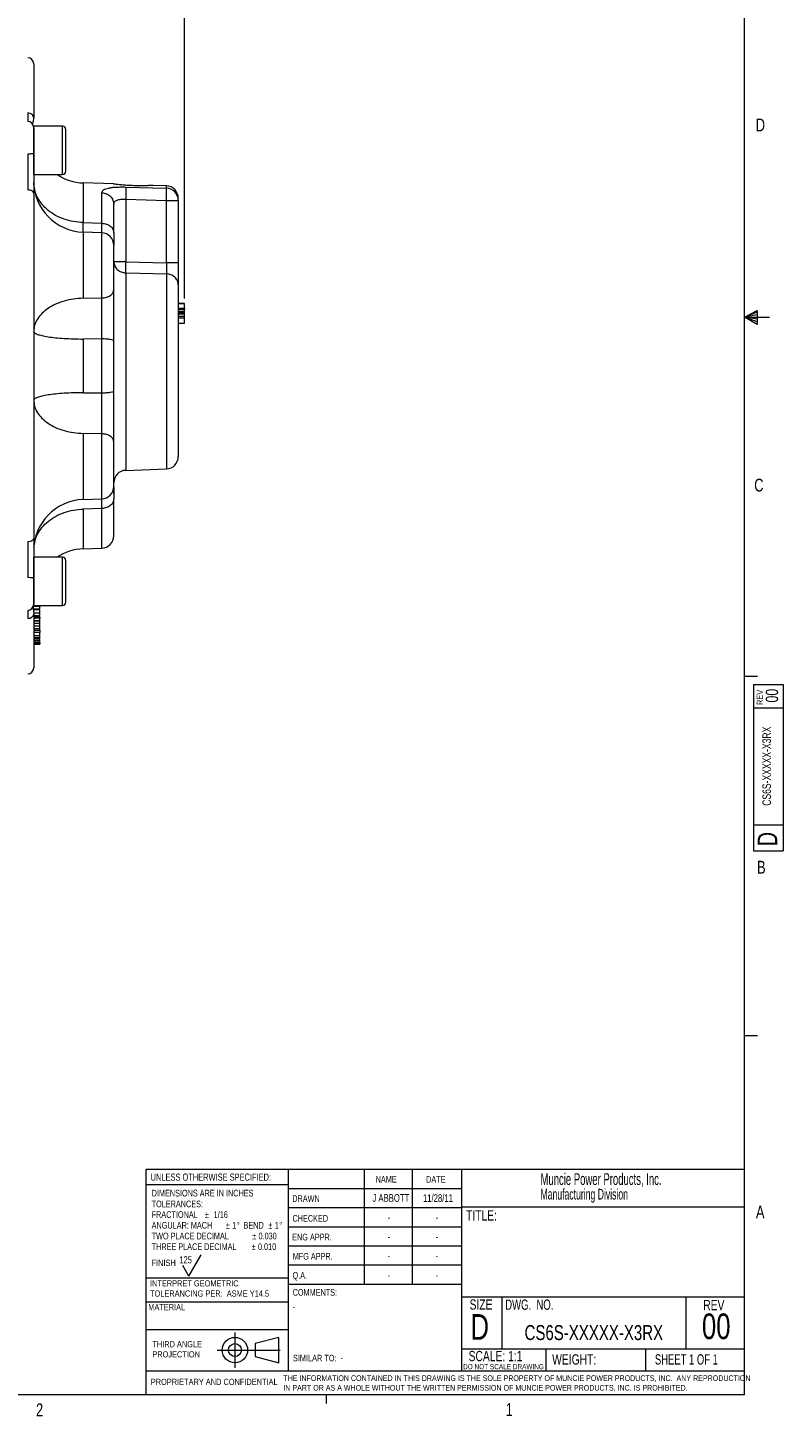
# Model space of a CAD drawing. Header units: inches. Extents: x 0.3 to 33.9, y 0.2 to 21.7.
# Tile 19 of 26: x 26.5 to 33.9, y 0.2 to 13.7. Entities that reach past the tile are written whole.
import ezdxf

# ---------------------------------------------------------------- set-up
doc = ezdxf.new("R2010")
doc.units = ezdxf.units.IN
doc.header["$MEASUREMENT"] = 0
doc.linetypes.add('CENTERX2', pattern=[0.8, 0.5, -0.1, 0.1, -0.1])
doc.layers.add('BORDER', color=7, linetype='Continuous', lineweight=15)
doc.layers.add('SLD-0', color=7, linetype='Continuous', lineweight=15)
doc.styles.add('SLDTEXTSTYLE0', font='TXT', dxfattribs={"width": 0.75})
doc.styles.add('SLDTEXTSTYLE1', font='TXT', dxfattribs={"width": 0.605})
doc.styles.add('SLDTEXTSTYLE2', font='TXT', dxfattribs={"width": 0.694444})
doc.styles.add('SLDTEXTSTYLE3', font='TXT', dxfattribs={"width": 0.6875})
doc.dimstyles.new('SLDDIMSTYLE0', dxfattribs={"dimtxt": 0.25, "dimasz": 0.13, "dimexe": 0, "dimexo": 0.0625, "dimgap": 0.0625, "dimtad": 0, "dimtih": 1, "dimtoh": 1, "dimdec": 4, "dimrnd": 1e-09, "dimzin": 12, "dimdsep": 46, "dimtxsty": 'SLDTEXTSTYLE0', "dimsah": 1, "dimcen": 0.09, "dimadec": 0, "dimazin": 3, "dimtfac": 1, "dimtdec": 4, "dimtofl": 0, "dimtmove": 0, "dimatfit": 3, "dimfxl": 1, "dimfrac": 2, "dimtolj": 1, "dimtzin": 12, "dimarcsym": 0})

# ---------------------------------------------------------------- blocks, each defined once
blk = doc.blocks.new('Block1')
at = {"layer": 'SLD-0', "color": 1, "linetype": 'CENTERX2'}
for p, q in [((3.162, 0.867), (3.162, 0.522)), ((2.989, 0.695), (3.334, 0.695))]:
    blk.add_line(p, q, dxfattribs=at)
at = {"layer": 'SLD-0', "color": 1}
for p, q in [((3.589, 0.818), (3.359, 0.758)), ((3.589, 0.571), (3.589, 0.818)), ((3.334, 0.695), (3.604, 0.695)), ((3.359, 0.758), (3.359, 0.632)), ((3.359, 0.632), (3.589, 0.571))]:
    blk.add_line(p, q, dxfattribs=at)
for radius in [0.124, 0.0629]:
    blk.add_circle((3.162, 0.695), radius, dxfattribs=at)
blk = doc.blocks.new('SW_NOTE_0')
at = {"layer": 'SLD-0', "color": 0, "char_height": 0.06, "attachment_point": 1, "style": 'SLDTEXTSTYLE0'}
for s, insert in [('THIRD ANGLE', (0, 0.077)), ('PROJECTION', (0, -0.022))]:
    blk.add_mtext(s, dxfattribs=dict(at, insert=insert))
blk = doc.blocks.new('SW_NOTE_1')
at = {"layer": 'SLD-0', "color": 0, "char_height": 0.055, "attachment_point": 1, "style": 'SLDTEXTSTYLE0'}
for s, insert in [('THE INFORMATION CONTAINED IN THIS DRAWING IS THE SOLE PROPERTY OF MUNCIE POWER PRODUCTS, INC.  ANY REPRODUCTION', (0, 0.071)), ('IN PART OR AS A WHOLE WITHOUT THE WRITTEN PERMISSION OF MUNCIE POWER PRODUCTS, INC. IS PROHIBITED.', (0, -0.023))]:
    blk.add_mtext(s, dxfattribs=dict(at, insert=insert))
blk = doc.blocks.new('SW_NOTE_2')
at = {"layer": 'SLD-0', "color": 0, "char_height": 0.065, "attachment_point": 1, "style": 'SLDTEXTSTYLE0'}
for s, insert in [('DIMENSIONS ARE IN INCHES', (0, 0.084)), ('TOLERANCES:', (0, -0.021)), ('FRACTIONAL', (0, -0.125)), ('%%p', (0.518, -0.125)), ('1/16', (0.604, -0.125)), ('ANGULAR: MACH', (0, -0.229)), ('%%p', (0.723, -0.229)), ('1', (0.785, -0.229)), ('%%d', (0.829, -0.229)), ('BEND', (0.895, -0.229)), ('%%p', (1.137, -0.229)), ('1', (1.199, -0.229)), ('%%d', (1.243, -0.229)), ('TWO PLACE DECIMAL', (0, -0.334)), ('%%p', (0.979, -0.334)), ('0.030', (1.041, -0.334)), ('THREE PLACE DECIMAL', (0, -0.438)), ('%%p', (0.974, -0.438)), ('0.010', (1.036, -0.438))]:
    blk.add_mtext(s, dxfattribs=dict(at, insert=insert))
blk = doc.blocks.new('SW_NOTE_3')
at = {"layer": 'SLD-0', "color": 0, "char_height": 0.06, "attachment_point": 1, "style": 'SLDTEXTSTYLE0'}
for s, insert in [('INTERPRET GEOMETRIC', (0, 0.077)), ('TOLERANCING PER:  ASME Y14.5', (0, -0.022))]:
    blk.add_mtext(s, dxfattribs=dict(at, insert=insert))
blk = doc.blocks.new('SW_NOTE_4')
at = {"layer": 'SLD-0', "color": 0, "attachment_point": 1, "style": 'SLDTEXTSTYLE1'}
for s, insert, char_height in [('Muncie Power Products, Inc.', (0, 0.147), 0.11458), ('Manufacturing Division', (0, -0.005), 0.10417)]:
    blk.add_mtext(s, dxfattribs=dict(at, insert=insert, char_height=char_height))
blk = doc.blocks.new('*D21')
at = {"layer": 'SLD-0'}
for p, q in [((24.024, 12.222), (24.024, 15.924)), ((25.566, 15.836), (25.515, 15.836)), ((25.515, 15.836), (25.515, 15.439)), ((26.524, 15.836), (26.575, 15.836)), ((26.575, 15.836), (26.575, 15.439)), ((28.066, 11.091), (28.066, 15.924)), ((24.024, 15.799), (25.427, 15.799)), ((28.066, 15.799), (26.664, 15.799)), ((25.515, 15.439), (25.566, 15.439)), ((26.575, 15.439), (26.524, 15.439))]:
    blk.add_line(p, q, dxfattribs=at)
for points in [[(24.024, 15.799), (24.154, 15.779), (24.154, 15.819)], [(28.066, 15.799), (27.936, 15.819), (27.936, 15.779)]]:
    blk.add_solid(points, dxfattribs=at)
at = {"layer": 'SLD-0', "char_height": 0.25, "attachment_point": 1, "style": 'SLDTEXTSTYLE0'}
for s, insert in [('4.04', (25.62, 16.209, -0.439)), ('102.7', (25.63, 15.761, -0.439))]:
    blk.add_mtext(s, dxfattribs=dict(at, insert=insert))

msp = doc.modelspace()

# ---------------------------------------------------------------- linework, layer by layer
at = {"color": 7, "linetype": 'Continuous', "lineweight": 15}
for p, q in [((26.87848, 12.76922), (26.59848, 12.76922)), ((26.59848, 12.30022), (26.59848, 12.76922)), ((26.59848, 12.30022), (26.87848, 12.30022)), ((27.37619, 12.20733), (27.08103, 12.21764)), ((27.49429, 12.17788), (27.89067, 12.1663)), ((27.89067, 12.18937), (27.76107, 12.19389)), ((27.26267, 11.82493), (27.26267, 12.12225)), ((27.49429, 12.05967), (27.49429, 11.44848)), ((27.49429, 12.05967), (27.89067, 12.04795)), ((27.89067, 11.43997), (27.89067, 12.04795)), ((27.89067, 12.04795), (28.00648, 12.04795)), ((28.00648, 12.04795), (28.00648, 11.43997)), ((27.08103, 11.8313), (27.26267, 11.82493)), ((27.26267, 11.73137), (27.08103, 11.73771)), ((27.49429, 11.44848), (27.89067, 11.43997)), ((27.49429, 11.34169), (27.89067, 11.33278)), ((27.08103, 11.09406), (27.26267, 11.09722)), ((28.00648, 11.04294), (28.06648, 11.04294)), ((28.06648, 11.04206), (28.00648, 11.04206)), ((28.00648, 11.04176), (28.06648, 11.04176)), ((28.00648, 11.04147), (28.06648, 11.04147)), ((28.00648, 10.99887), (28.06648, 10.99887)), ((28.00648, 10.98383), (28.06648, 10.98383)), ((28.00648, 10.96659), (28.06648, 10.96659)), ((28.00648, 10.95303), (28.06648, 10.95303)), ((28.06648, 10.93976), (28.00648, 10.93976)), ((28.06648, 10.9178), (28.00648, 10.9178)), ((28.06648, 10.90144), (28.00648, 10.90144)), ((28.00648, 10.85058), (28.06648, 10.85058)), ((27.26267, 10.69792), (27.08103, 10.69662)), ((27.08103, 10.69662), (27.08103, 10.17402)), ((27.26267, 10.17272), (27.26267, 10.69792)), ((27.08103, 10.17402), (27.26267, 10.17272)), ((27.26267, 9.77342), (27.08103, 9.77658)), ((27.49429, 9.41744), (27.89067, 9.43128)), ((27.08103, 9.13293), (27.26267, 9.13928)), ((27.37848, 9.18658), (27.37848, 9.13955)), ((27.26267, 9.04571), (27.08103, 9.03934)), ((27.08103, 8.653), (27.26267, 8.65935)), ((26.87848, 8.57042), (26.59848, 8.57042)), ((26.59848, 8.10142), (26.59848, 8.57042)), ((26.91048, 8.13342), (26.91048, 8.53842)), ((26.59848, 8.10142), (26.87848, 8.10142)), ((26.65848, 8.09861), (26.59848, 8.09861)), ((26.65848, 8.09044), (26.59848, 8.09044)), ((26.65848, 8.06406), (26.59848, 8.06406)), ((26.59848, 8.06276), (26.65848, 8.06276)), ((26.59848, 8.03247), (26.59848, 8.02006)), ((26.59848, 8.03052), (26.65848, 8.03052)), ((26.59848, 8.00244), (26.65848, 8.00244)), ((26.59848, 7.99698), (26.65848, 7.99698)), ((26.65848, 7.9863), (26.59848, 7.9863)), ((26.65848, 7.98797), (26.65848, 7.99325)), ((26.65848, 7.97637), (26.59848, 7.97637)), ((26.65848, 7.95088), (26.59848, 7.95088)), ((26.59848, 7.95049), (26.65848, 7.95049)), ((26.59848, 7.92957), (26.65848, 7.92957)), ((26.59848, 7.90201), (26.65848, 7.90201)), ((26.59848, 7.87687), (26.65848, 7.87687)), ((26.59848, 7.85943), (26.65848, 7.85943)), ((26.65848, 7.92957), (26.65848, 7.9484)), ((26.65848, 7.87687), (26.65848, 7.89966)), ((26.65848, 7.83869), (26.59848, 7.83869)), ((26.65848, 7.83673), (26.59848, 7.83673)), ((26.59848, 7.80795), (26.65848, 7.80795)), ((26.59848, 7.7879), (26.65848, 7.7879)), ((26.65848, 7.77088), (26.59848, 7.77088)), ((26.59848, 7.76038), (26.65848, 7.76038)), ((26.59848, 7.75695), (26.65848, 7.75695)), ((26.65848, 7.73672), (26.59848, 7.73672)), ((26.65848, 7.72846), (26.59848, 7.72846)), ((26.65848, 7.71953), (26.59848, 7.71953))]:
    msp.add_line(p, q, dxfattribs=at)
at = {"color": 8, "linetype": 'Continuous', "lineweight": 15}
for p, q in [((26.87848, 12.30022), (26.87848, 12.76922)), ((27.08103, 12.21764), (27.08103, 11.8313)), ((27.89067, 12.1663), (27.89067, 12.18937)), ((27.08103, 11.73771), (27.08103, 11.09406)), ((27.26267, 11.09722), (27.26267, 11.73137)), ((27.49429, 11.34169), (27.49429, 9.41744)), ((27.89067, 11.33278), (27.89067, 9.43128)), ((27.08103, 9.77658), (27.08103, 9.13293)), ((27.26267, 9.13928), (27.26267, 9.77342)), ((27.08103, 9.03934), (27.08103, 8.653)), ((27.26267, 8.65935), (27.26267, 9.04571)), ((26.87848, 8.10142), (26.87848, 8.57042))]:
    msp.add_line(p, q, dxfattribs=at)
at = {"color": 7, "linetype": 'Continuous', "lineweight": 15}
for centre, radius, start, end in [((26.53848, 13.37738), 0.06, 0, 88), ((26.53848, 12.75678), 0.06, 0, 88), ((26.87848, 12.73722), 0.032, 0, 90), ((26.87848, 12.33222), 0.032, 270, 0), ((27.09848, 12.2374), 0.5, 180, 268), ((27.09848, 12.71733), 0.5, 236.535288, 268), ((27.88648, 12.06944), 0.12, 0, 88), ((27.88733, 12.0472), 0.11915, 0.364019, 88.393997), ((27.25848, 11.61144), 0.12, 0, 88), ((27.88648, 9.5512), 0.12, 272, 360), ((27.49848, 9.29751), 0.12, 92, 180), ((27.25848, 9.2592), 0.12, 272, 360), ((27.09848, 8.63324), 0.5, 92, 180), ((27.25848, 8.77927), 0.12, 272, 360), ((27.09848, 8.15331), 0.5, 92, 123.464712), ((26.87848, 8.53842), 0.032, 0, 90), ((26.87848, 8.13342), 0.032, 270, 0), ((26.53848, 8.11386), 0.06, 272, 0), ((26.53848, 7.49326), 0.06, 272, 0)]:
    msp.add_arc(centre, radius, start, end, dxfattribs=at)
for points, knots in [([(26.59848, 13.37738), (26.59848, 13.37431), (26.59848, 13.36817), (26.59848, 13.31885), (26.59848, 13.24195), (26.59848, 13.13644), (26.59848, 13.00818), (26.59848, 12.9028), (26.59848, 12.85058)], [0, 0, 0, 0, 0.17159352, 0.34227145, 0.511803, 0.67732548, 0.84012194, 1, 1, 1, 1]), ([(26.58672, 12.79626), (26.58809, 12.79699), (26.59138, 12.79874), (26.59455, 12.81113), (26.59697, 12.82427), (26.59832, 12.83739), (26.59843, 12.84596), (26.59848, 12.84991)], [0, 0, 0, 0, 0.19862158, 0.47795801, 0.69387575, 0.85899363, 1, 1, 1, 1]), ([(26.59848, 12.7554), (26.59848, 12.75572), (26.59848, 12.75681), (26.59848, 12.74635), (26.59848, 12.72485), (26.59848, 12.69305), (26.59848, 12.65334), (26.59848, 12.60705), (26.59848, 12.55684), (26.59848, 12.52303), (26.59848, 12.50635)], [0, 0, 0, 0, 0.05722164, 0.19341989, 0.32961815, 0.46227993, 0.59494171, 0.73113996, 0.86733822, 1, 1, 1, 1]), ([(26.91048, 12.33222), (26.91048, 12.33493), (26.91048, 12.33909), (26.91048, 12.36434), (26.91048, 12.39047), (26.91048, 12.42292), (26.91048, 12.47006), (26.91048, 12.53472), (26.91048, 12.59938), (26.91048, 12.64653), (26.91048, 12.67897), (26.91048, 12.7051), (26.91048, 12.73036), (26.91048, 12.73452), (26.91048, 12.73722)], [0, 0, 0, 0, 0.11972842, 0.18418033, 0.25, 0.31581967, 0.38027158, 0.5, 0.61972842, 0.68418033, 0.75, 0.81581967, 0.88027158, 1, 1, 1, 1]), ([(26.54058, 12.49869), (26.54062, 12.47087), (26.54069, 12.42119), (26.54072, 12.35491), (26.54073, 12.30021), (26.54071, 12.25709), (26.54068, 12.21613), (26.54063, 12.18167), (26.54059, 12.15902), (26.54058, 12.14951)], [0, 0, 0, 0, 0.2271673, 0.40566216, 0.54340472, 0.68194649, 0.77822301, 0.90686607, 1, 1, 1, 1]), ([(26.59848, 12.50635), (26.59848, 12.47207), (26.59848, 12.4035), (26.59848, 12.30125), (26.59848, 12.20292), (26.59848, 12.14449), (26.59848, 12.11527)], [0, 0, 0, 0, 0.250005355, 0.500037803, 0.749999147, 1, 1, 1, 1]), ([(27.26267, 12.12225), (27.26579, 12.13204), (27.27198, 12.15147), (27.31539, 12.16661), (27.36222, 12.1741), (27.40313, 12.17735), (27.4476, 12.17876), (27.47879, 12.17817), (27.49429, 12.17788)], [0, 0, 0, 0, 0.25722613, 0.51004716, 0.63510572, 0.75797199, 0.87973136, 1, 1, 1, 1]), ([(27.4545, 12.19764), (27.44612, 12.19852), (27.42911, 12.20031), (27.40859, 12.20284), (27.39217, 12.205), (27.38132, 12.20651), (27.37575, 12.20732), (27.37607, 12.20727), (27.37619, 12.20725)], [0, 0, 0, 0, 0.17842471, 0.36200016, 0.54043169, 0.72409441, 0.90147017, 1, 1, 1, 1]), ([(27.76107, 12.19384), (27.76122, 12.19385), (27.7619, 12.19389), (27.75788, 12.19363), (27.74904, 12.19307), (27.73528, 12.19228), (27.71714, 12.19139), (27.69495, 12.19053), (27.66895, 12.18985), (27.63972, 12.1895), (27.60782, 12.18963), (27.57422, 12.19033), (27.53968, 12.19166), (27.50784, 12.19345), (27.47905, 12.1955), (27.46273, 12.19692), (27.4545, 12.19764)], [0, 0, 0, 0, 0.02115104, 0.0950693, 0.16582806, 0.23855513, 0.3109511, 0.38527295, 0.46098241, 0.53870019, 0.61792042, 0.69929794, 0.781047, 0.86511272, 0.93191795, 1, 1, 1, 1]), ([(27.49429, 12.17788), (27.49465, 12.17405), (27.49537, 12.16641), (27.49569, 12.13842), (27.49537, 12.10165), (27.49465, 12.07367), (27.49429, 12.05967)], [0, 0, 0, 0, 0.25011375, 0.5, 0.74988625, 1, 1, 1, 1]), ([(26.59848, 12.11527), (26.59848, 12.03552), (26.59848, 11.87457), (26.59848, 11.61276), (26.59848, 11.3351), (26.59848, 11.04333), (26.59848, 10.74161), (26.59848, 10.43533), (26.59848, 10.12905), (26.59848, 9.82733), (26.59848, 9.53555), (26.59848, 9.25789), (26.59848, 8.99608), (26.59848, 8.83513), (26.59848, 8.75538)], [0, 0, 0, 0, 0.07993651, 0.16133214, 0.24409849, 0.32885903, 0.41419794, 0.49999999, 0.58579675, 0.67113572, 0.7559015, 0.83866274, 0.92006097, 1, 1, 1, 1]), ([(27.37848, 12.00833), (27.37993, 12.01743), (27.38207, 12.0309), (27.39641, 12.04388), (27.41036, 12.05119), (27.42757, 12.05624), (27.44745, 12.05929), (27.47004, 12.06061), (27.48612, 12.05999), (27.49429, 12.05967)], [0, 0, 0, 0, 0.26493722, 0.39221212, 0.51681031, 0.63297515, 0.7516961, 0.87378794, 1, 1, 1, 1]), ([(27.89067, 12.04795), (27.89103, 12.06157), (27.89177, 12.08968), (27.89205, 12.12453), (27.89189, 12.14687), (27.89139, 12.16041), (27.89092, 12.16423), (27.89067, 12.1663)], [0, 0, 0, 0, 0.24177136, 0.49932159, 0.70033108, 0.83791546, 1, 1, 1, 1]), ([(28.00648, 12.04795), (28.00648, 12.05644), (28.00648, 12.06918), (28.00648, 12.06758), (28.00648, 12.06705)], [0, 0, 0, 0, 0.66655698, 1, 1, 1, 1]), ([(27.37848, 11.73109), (27.37848, 11.76985), (27.37848, 11.84739), (27.37848, 11.94067), (27.37848, 11.98578), (27.37848, 12.00833)], [0, 0, 0, 0, 0.33326025, 0.66675614, 1, 1, 1, 1]), ([(27.37848, 11.73109), (27.37848, 11.70527), (27.37848, 11.656), (27.37848, 11.63088), (27.37848, 11.61892)], [0, 0, 0, 0, 0.524247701, 1, 1, 1, 1]), ([(27.37848, 11.17532), (27.37848, 11.19692), (27.37848, 11.24119), (27.37848, 11.32262), (27.37848, 11.40532), (27.37848, 11.48131), (27.37848, 11.54541), (27.37848, 11.5903), (27.37848, 11.61202), (27.37848, 11.60934), (27.37848, 11.60862)], [0, 0, 0, 0, 0.13191305, 0.27034792, 0.40878278, 0.54069583, 0.67260888, 0.81104375, 0.94947861, 1, 1, 1, 1]), ([(27.49429, 11.44848), (27.49409, 11.4375), (27.49368, 11.41555), (27.49352, 11.38519), (27.49368, 11.35907), (27.49409, 11.34748), (27.49429, 11.34169)], [0, 0, 0, 0, 0.25004455, 0.5, 0.74995545, 1, 1, 1, 1]), ([(27.89067, 11.43997), (27.89093, 11.42567), (27.89136, 11.40157), (27.89145, 11.37089), (27.89124, 11.34818), (27.89086, 11.33782), (27.89067, 11.33278)], [0, 0, 0, 0, 0.32249345, 0.54318384, 0.77777715, 1, 1, 1, 1]), ([(28.00648, 11.43997), (28.00648, 11.41787), (28.00648, 11.37366), (28.00648, 11.31266), (28.00648, 11.26011), (28.00648, 11.2371), (28.00648, 11.22558)], [0, 0, 0, 0, 0.2498446, 0.49968698, 0.74963878, 1, 1, 1, 1]), ([(27.26267, 10.69792), (27.2627, 10.70644), (27.26277, 10.72486), (27.26287, 10.75656), (27.26295, 10.78849), (27.26301, 10.82091), (27.26306, 10.85435), (27.2631, 10.90957), (27.26306, 10.97296), (27.26292, 11.0417), (27.26276, 11.07783), (27.26267, 11.09722)], [0, 0, 0, 0, 0.06017949, 0.13011372, 0.22233812, 0.28341213, 0.35790137, 0.457617, 0.67746238, 0.82693586, 1, 1, 1, 1]), ([(27.37848, 10.68019), (27.37848, 10.72452), (27.37848, 10.81314), (27.37848, 10.94481), (27.37848, 11.06935), (27.37848, 11.14), (27.37848, 11.17532)], [0, 0, 0, 0, 0.2506275, 0.50100176, 0.75057767, 1, 1, 1, 1]), ([(28.00648, 11.22558), (28.00648, 11.20263), (28.00648, 11.15575), (28.00648, 11.05932), (28.00648, 10.94382), (28.00648, 10.8111), (28.00648, 10.66729), (28.00648, 10.51878), (28.00648, 10.37218), (28.00648, 10.23077), (28.00648, 10.0946), (28.00648, 9.96418), (28.00648, 9.8434), (28.00648, 9.73841), (28.00648, 9.65408), (28.00648, 9.59426), (28.00648, 9.55779), (28.00648, 9.55337), (28.00648, 9.5512)], [0, 0, 0, 0, 0.05942547, 0.12141016, 0.18522661, 0.25, 0.31477339, 0.37858984, 0.44057453, 0.5, 0.55942547, 0.62141016, 0.68522661, 0.75, 0.81477339, 0.87858984, 0.94057453, 1, 1, 1, 1]), ([(28.06648, 10.99887), (28.06648, 10.99945), (28.06648, 11.00062), (28.06648, 11.00257), (28.06648, 11.00552), (28.06648, 11.00853), (28.06648, 11.01165), (28.06648, 11.01513), (28.06648, 11.01875), (28.06648, 11.02241), (28.06648, 11.0258), (28.06648, 11.0294), (28.06648, 11.03246), (28.06648, 11.0348), (28.06648, 11.03668), (28.06648, 11.03861), (28.06648, 11.04032), (28.06648, 11.04132), (28.06648, 11.04143), (28.06648, 11.04147)], [0, 0, 0, 0, 0.02210457, 0.04476613, 0.07696609, 0.14214988, 0.17499057, 0.21921797, 0.30819892, 0.36100248, 0.42425311, 0.51187385, 0.60032917, 0.65643295, 0.71268771, 0.78072133, 0.87076949, 0.95748732, 1, 1, 1, 1]), ([(28.06648, 10.99887), (28.06648, 10.99853), (28.06648, 10.99785), (28.06648, 10.99684), (28.06648, 10.99583), (28.06648, 10.99471), (28.06648, 10.99351), (28.06648, 10.99225), (28.06648, 10.99103), (28.06648, 10.98983), (28.06648, 10.98869), (28.06648, 10.98759), (28.06648, 10.98656), (28.06648, 10.98563), (28.06648, 10.98497), (28.06648, 10.98452), (28.06648, 10.98415), (28.06648, 10.98388), (28.06648, 10.98384), (28.06648, 10.98383)], [0, 0, 0, 0, 0.04665461, 0.09390058, 0.14262726, 0.19172073, 0.25838995, 0.32557212, 0.39404506, 0.46285699, 0.53514983, 0.60777557, 0.68151949, 0.75570986, 0.82718983, 0.86333199, 0.89964014, 0.96610628, 1, 1, 1, 1]), ([(28.06648, 10.96659), (28.06648, 10.96667), (28.06648, 10.9668), (28.06648, 10.96745), (28.06648, 10.96816), (28.06648, 10.96917), (28.06648, 10.97053), (28.06648, 10.97209), (28.06648, 10.97386), (28.06648, 10.97581), (28.06648, 10.97778), (28.06648, 10.97962), (28.06648, 10.98127), (28.06648, 10.98264), (28.06648, 10.98352), (28.06648, 10.98383)], [0, 0, 0, 0, 0.11546827, 0.17514836, 0.23519573, 0.32267598, 0.41081698, 0.50071496, 0.59111506, 0.68345486, 0.77633666, 0.84747479, 0.90704224, 0.96683357, 1, 1, 1, 1]), ([(28.06648, 10.95303), (28.06648, 10.95359), (28.06648, 10.95445), (28.06648, 10.95585), (28.06648, 10.95696), (28.06648, 10.95801), (28.06648, 10.95893), (28.06648, 10.95994), (28.06648, 10.96102), (28.06648, 10.96202), (28.06648, 10.96294), (28.06648, 10.96379), (28.06648, 10.96454), (28.06648, 10.9652), (28.06648, 10.96572), (28.06648, 10.9661), (28.06648, 10.96637), (28.06648, 10.96655), (28.06648, 10.96658), (28.06648, 10.96659)], [0, 0, 0, 0, 0.06883765, 0.1040483, 0.17935617, 0.21743015, 0.25603101, 0.31783096, 0.38010568, 0.4436282, 0.50749812, 0.5728859, 0.63860195, 0.70535671, 0.77248193, 0.82861557, 0.88501464, 0.94232791, 1, 1, 1, 1]), ([(28.06648, 10.93976), (28.06648, 10.93977), (28.06648, 10.93978), (28.06648, 10.93991), (28.06648, 10.9401), (28.06648, 10.9404), (28.06648, 10.94083), (28.06648, 10.94141), (28.06648, 10.9421), (28.06648, 10.94289), (28.06648, 10.94376), (28.06648, 10.94471), (28.06648, 10.94575), (28.06648, 10.94698), (28.06648, 10.94843), (28.06648, 10.94988), (28.06648, 10.95112), (28.06648, 10.95209), (28.06648, 10.95271), (28.06648, 10.95303)], [0, 0, 0, 0, 0.04355615, 0.08741689, 0.13211405, 0.17705172, 0.23966742, 0.30276203, 0.36719183, 0.43201962, 0.49629314, 0.56093197, 0.6267781, 0.69308188, 0.77708463, 0.86264359, 0.91350675, 0.95649266, 1, 1, 1, 1]), ([(28.06648, 10.9178), (28.06648, 10.91788), (28.06648, 10.91889), (28.06648, 10.92076), (28.06648, 10.92339), (28.06648, 10.92592), (28.06648, 10.92834), (28.06648, 10.93062), (28.06648, 10.93276), (28.06648, 10.93474), (28.06648, 10.93627), (28.06648, 10.93768), (28.06648, 10.93887), (28.06648, 10.93949), (28.06648, 10.93976)], [0, 0, 0, 0, 0.0078175, 0.09858172, 0.19003832, 0.28339662, 0.3773121, 0.47136871, 0.56594515, 0.66222996, 0.75915781, 0.81251971, 0.91859975, 1, 1, 1, 1]), ([(28.06648, 10.90144), (28.06648, 10.90214), (28.06648, 10.90321), (28.06648, 10.90459), (28.06648, 10.90573), (28.06648, 10.90694), (28.06648, 10.90821), (28.06648, 10.90944), (28.06648, 10.91073), (28.06648, 10.91208), (28.06648, 10.91344), (28.06648, 10.91469), (28.06648, 10.91563), (28.06648, 10.9163), (28.06648, 10.91677), (28.06648, 10.91718), (28.06648, 10.91751), (28.06648, 10.91775), (28.06648, 10.91778), (28.06648, 10.9178)], [0, 0, 0, 0, 0.08415737, 0.12697846, 0.17073825, 0.22839745, 0.28650229, 0.34573542, 0.40526532, 0.48386667, 0.56300392, 0.64386831, 0.72537839, 0.76922412, 0.81322591, 0.85782045, 0.90268332, 0.95100472, 1, 1, 1, 1]), ([(28.06648, 10.85058), (28.06648, 10.85072), (28.06648, 10.85098), (28.06648, 10.85232), (28.06648, 10.85397), (28.06648, 10.85603), (28.06648, 10.85855), (28.06648, 10.86106), (28.06648, 10.86375), (28.06648, 10.86664), (28.06648, 10.86944), (28.06648, 10.87164), (28.06648, 10.87395), (28.06648, 10.87636), (28.06648, 10.87888), (28.06648, 10.88215), (28.06648, 10.88627), (28.06648, 10.89038), (28.06648, 10.8944), (28.06648, 10.89722), (28.06648, 10.89986), (28.06648, 10.90091), (28.06648, 10.90144)], [0, 0, 0, 0, 0.071995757, 0.144862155, 0.181649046, 0.256234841, 0.333573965, 0.375187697, 0.4293225, 0.505530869, 0.543760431, 0.582214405, 0.620722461, 0.659651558, 0.698765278, 0.737945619, 0.806745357, 0.875802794, 0.904912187, 0.96340008, 0.981575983, 1, 1, 1, 1]), ([(27.26267, 9.77342), (27.26276, 9.79281), (27.26292, 9.82895), (27.26306, 9.89768), (27.2631, 9.96107), (27.26306, 10.0163), (27.26301, 10.04974), (27.26295, 10.08216), (27.26287, 10.11408), (27.26277, 10.14578), (27.2627, 10.1642), (27.26267, 10.17272)], [0, 0, 0, 0, 0.173064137, 0.322537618, 0.542383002, 0.64209863, 0.716587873, 0.777661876, 0.869886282, 0.939820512, 1, 1, 1, 1]), ([(27.37848, 9.69532), (27.37848, 9.73064), (27.37848, 9.8013), (27.37848, 9.92583), (27.37848, 10.0575), (27.37848, 10.14612), (27.37848, 10.19045)], [0, 0, 0, 0, 0.24942233, 0.49899824, 0.7493725, 1, 1, 1, 1]), ([(27.37848, 9.26202), (27.37848, 9.2613), (27.37848, 9.25862), (27.37848, 9.28034), (27.37848, 9.32523), (27.37848, 9.38934), (27.37848, 9.46533), (27.37848, 9.54802), (27.37848, 9.62946), (27.37848, 9.67372), (27.37848, 9.69532)], [0, 0, 0, 0, 0.05052139, 0.18895625, 0.32739112, 0.45930417, 0.59121722, 0.72965208, 0.86808695, 1, 1, 1, 1]), ([(27.37844, 9.18658), (27.37842, 9.19472), (27.37837, 9.2113), (27.3781, 9.22803), (27.37771, 9.24155), (27.37682, 9.24405), (27.37644, 9.24512)], [0, 0, 0, 0, 0.23644696, 0.4812982, 0.77810728, 1, 1, 1, 1]), ([(27.26267, 9.04571), (27.26276, 9.06033), (27.26292, 9.08756), (27.26306, 9.11995), (27.26307, 9.13252), (27.26308, 9.13945)], [0, 0, 0, 0, 0.34208066, 0.63753171, 1, 1, 1, 1]), ([(27.37848, 8.77927), (27.37848, 8.78142), (27.37848, 8.7857), (27.37848, 8.82004), (27.37848, 8.87331), (27.37848, 8.94582), (27.37848, 9.03324), (27.37848, 9.10437), (27.37848, 9.13955)], [0, 0, 0, 0, 0.172754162, 0.344354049, 0.514512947, 0.679754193, 0.84165162, 1, 1, 1, 1]), ([(26.60108, 8.66906), (26.60249, 8.68703), (26.60589, 8.73004), (26.63244, 8.79555), (26.67645, 8.86258), (26.73663, 8.92167), (26.80992, 8.97078), (26.89387, 9.00776), (26.98528, 9.03254), (27.04912, 9.03708), (27.08103, 9.03934)], [0, 0, 0, 0, 0.09298811, 0.22256123, 0.35213436, 0.48170749, 0.61128062, 0.74085374, 0.87042687, 1, 1, 1, 1]), ([(26.54058, 8.72114), (26.54062, 8.69761), (26.54069, 8.6556), (26.54072, 8.59269), (26.54073, 8.53913), (26.54071, 8.49378), (26.54068, 8.44939), (26.54063, 8.41033), (26.54059, 8.3833), (26.54058, 8.37196)], [0, 0, 0, 0, 0.22716738, 0.40566242, 0.54340501, 0.68194667, 0.77822309, 0.90686608, 1, 1, 1, 1]), ([(26.59848, 8.75538), (26.59848, 8.72615), (26.59848, 8.6677), (26.59848, 8.56938), (26.59848, 8.46713), (26.59848, 8.39858), (26.59848, 8.36429)], [0, 0, 0, 0, 0.25000546, 0.5000381, 0.74999925, 1, 1, 1, 1]), ([(26.59848, 8.36429), (26.59848, 8.34761), (26.59848, 8.3138), (26.59848, 8.26359), (26.59848, 8.2173), (26.59848, 8.1776), (26.59848, 8.1458), (26.59848, 8.12429), (26.59848, 8.11384), (26.59848, 8.11492), (26.59848, 8.11524)], [0, 0, 0, 0, 0.13266178, 0.26886004, 0.40505829, 0.53772007, 0.67038185, 0.80658011, 0.94277836, 1, 1, 1, 1]), ([(26.59844, 8.03247), (26.59844, 8.03433), (26.59842, 8.04346), (26.59814, 8.0564), (26.59754, 8.07085), (26.59636, 8.08438), (26.5952, 8.09066), (26.59359, 8.09127), (26.59308, 8.09146)], [0, 0, 0, 0, 0.04898028, 0.23985567, 0.40815707, 0.6155621, 0.87795504, 1, 1, 1, 1]), ([(26.59848, 8.02006), (26.59848, 7.96785), (26.59848, 7.86247), (26.59848, 7.7342), (26.59848, 7.6287), (26.59848, 7.5518), (26.59848, 7.50247), (26.59848, 7.49634), (26.59848, 7.49326)], [0, 0, 0, 0, 0.15987303, 0.32266429, 0.48819699, 0.65771808, 0.82839589, 1, 1, 1, 1]), ([(26.65848, 8.09858), (26.65848, 8.09778), (26.65848, 8.09658), (26.65848, 8.09327), (26.65848, 8.09121), (26.65848, 8.09044)], [0, 0, 0, 0, 0.55796579, 0.83629353, 1, 1, 1, 1]), ([(26.65848, 8.06406), (26.65848, 8.06502), (26.65848, 8.06748), (26.65848, 8.07349), (26.65848, 8.08008), (26.65848, 8.08608), (26.65848, 8.0891), (26.65848, 8.09044)], [0, 0, 0, 0, 0.15670981, 0.40117356, 0.66627579, 0.85190919, 1, 1, 1, 1]), ([(26.65848, 8.06653), (26.65848, 8.06784), (26.65848, 8.07256), (26.65848, 8.07825), (26.65848, 8.08215), (26.65848, 8.08282)], [0, 0, 0, 0, 0.24273696, 0.86949581, 1, 1, 1, 1]), ([(26.65848, 8.03052), (26.65848, 8.03423), (26.65848, 8.04213), (26.65848, 8.05115), (26.65848, 8.05595)], [0, 0, 0, 0, 0.46909047, 1, 1, 1, 1]), ([(26.65848, 8.00244), (26.65848, 8.00443), (26.65848, 8.00843), (26.65848, 8.01713), (26.65848, 8.02557), (26.65848, 8.03052)], [0, 0, 0, 0, 0.2923998, 0.58508718, 1, 1, 1, 1]), ([(26.65848, 7.9862), (26.65848, 7.98617), (26.65848, 7.98576), (26.65848, 7.98309), (26.65848, 7.97941), (26.65848, 7.97719), (26.65848, 7.97637)], [0, 0, 0, 0, 0.04580233, 0.58384599, 0.84587821, 1, 1, 1, 1]), ([(26.65848, 7.95088), (26.65848, 7.95171), (26.65848, 7.95382), (26.65848, 7.95948), (26.65848, 7.96587), (26.65848, 7.97184), (26.65848, 7.97498), (26.65848, 7.97637)], [0, 0, 0, 0, 0.15670981, 0.40117356, 0.66627579, 0.85190919, 1, 1, 1, 1]), ([(26.65848, 7.90201), (26.65848, 7.90257), (26.65848, 7.90396), (26.65848, 7.90887), (26.65848, 7.91611), (26.65848, 7.92373), (26.65848, 7.92812), (26.65848, 7.92957)], [0, 0, 0, 0, 0.12248182, 0.30175194, 0.57769016, 0.86068618, 1, 1, 1, 1]), ([(26.65848, 7.90201), (26.65848, 7.90168), (26.65848, 7.90122), (26.65848, 7.90183), (26.65848, 7.90201)], [0, 0, 0, 0, 0.7178974, 1, 1, 1, 1]), ([(26.65848, 7.85943), (26.65848, 7.8608), (26.65848, 7.86462), (26.65848, 7.87038), (26.65848, 7.8747), (26.65848, 7.87687)], [0, 0, 0, 0, 0.21806141, 0.60746674, 1, 1, 1, 1]), ([(26.65848, 7.85943), (26.65848, 7.85839), (26.65848, 7.85559), (26.65848, 7.84975), (26.65848, 7.84422), (26.65848, 7.84006), (26.65848, 7.83909), (26.65848, 7.83869)], [0, 0, 0, 0, 0.116766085, 0.316948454, 0.687458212, 0.870935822, 1, 1, 1, 1]), ([(26.65848, 7.83966), (26.65848, 7.83926), (26.65848, 7.83836), (26.65848, 7.83832), (26.65848, 7.83863), (26.65848, 7.83869)], [0, 0, 0, 0, 0.40174614, 0.89203972, 1, 1, 1, 1]), ([(26.65848, 7.80795), (26.65848, 7.80845), (26.65848, 7.80961), (26.65848, 7.81429), (26.65848, 7.82245), (26.65848, 7.82954), (26.65848, 7.83362)], [0, 0, 0, 0, 0.13140792, 0.30994504, 0.60289035, 1, 1, 1, 1]), ([(26.65848, 7.80795), (26.65848, 7.80771), (26.65848, 7.80746), (26.65848, 7.80792), (26.65848, 7.80795)], [0, 0, 0, 0, 0.93464766, 1, 1, 1, 1]), ([(26.65848, 7.7879), (26.65848, 7.78826), (26.65848, 7.78913), (26.65848, 7.79333), (26.65848, 7.79825), (26.65848, 7.80225), (26.65848, 7.80336)], [0, 0, 0, 0, 0.18055215, 0.44509595, 0.846023, 1, 1, 1, 1]), ([(26.65848, 7.77088), (26.65848, 7.77131), (26.65848, 7.77243), (26.65848, 7.77687), (26.65848, 7.78237), (26.65848, 7.78794), (26.65848, 7.79123), (26.65848, 7.79268)], [0, 0, 0, 0, 0.15670981, 0.40117356, 0.66627579, 0.85190919, 1, 1, 1, 1]), ([(26.65848, 7.76038), (26.65848, 7.76073), (26.65848, 7.76112), (26.65848, 7.76423), (26.65848, 7.76454)], [0, 0, 0, 0, 0.90057088, 1, 1, 1, 1]), ([(26.65848, 7.73672), (26.65848, 7.73908), (26.65848, 7.74253), (26.65848, 7.74999), (26.65848, 7.75437), (26.65848, 7.7567), (26.65848, 7.75695)], [0, 0, 0, 0, 0.503779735, 0.737381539, 0.971833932, 1, 1, 1, 1]), ([(26.65848, 7.73672), (26.65848, 7.73592), (26.65848, 7.73457), (26.65848, 7.73157), (26.65848, 7.72952), (26.65848, 7.72846)], [0, 0, 0, 0, 0.40966947, 0.69266993, 1, 1, 1, 1]), ([(26.65848, 7.71953), (26.65848, 7.71962), (26.65848, 7.71987), (26.65848, 7.72163), (26.65848, 7.72405), (26.65848, 7.72658), (26.65848, 7.7279), (26.65848, 7.72846)], [0, 0, 0, 0, 0.14221853, 0.37029577, 0.7054741, 0.87585114, 1, 1, 1, 1])]:
    msp.add_open_spline(points, degree=3, knots=knots, dxfattribs=at)
for points in [[(26.59848, 12.85058), (26.59762, 12.85689), (26.5959, 12.86952), (26.58261, 12.88556), (26.56353, 12.89703), (26.54823, 12.89888), (26.54058, 12.89981)], [(26.59848, 12.50635), (26.59762, 12.50537), (26.5959, 12.5034), (26.58261, 12.5009), (26.56353, 12.49912), (26.54823, 12.49883), (26.54058, 12.49869)], [(27.08103, 11.8313), (27.04912, 11.83357), (26.98528, 11.8381), (26.89387, 11.86289), (26.80992, 11.89986), (26.73661, 11.94898), (26.6765, 12.00807), (26.63225, 12.07507), (26.60382, 12.1475), (26.60026, 12.19762), (26.59848, 12.22268)], [(26.59848, 12.11527), (26.59762, 12.11966), (26.5959, 12.12844), (26.58261, 12.1396), (26.56353, 12.14757), (26.54823, 12.14886), (26.54058, 12.14951)], [(27.26267, 12.12225), (27.27797, 12.1201), (27.30859, 12.11581), (27.34673, 12.08928), (27.37331, 12.05214), (27.37676, 12.02294), (27.37848, 12.00833)], [(27.26267, 11.82493), (27.27797, 11.82316), (27.30859, 11.81963), (27.34673, 11.79777), (27.37331, 11.76718), (27.37676, 11.74312), (27.37848, 11.73109)], [(27.37848, 11.44848), (27.3802, 11.43479), (27.38365, 11.40741), (27.41023, 11.3726), (27.44838, 11.34772), (27.47899, 11.3437), (27.49429, 11.34169)], [(27.49429, 11.44848), (27.47899, 11.44848), (27.44838, 11.44848), (27.41023, 11.44848), (27.38365, 11.44848), (27.3802, 11.44848), (27.37848, 11.44848)], [(28.00648, 11.43997), (28.00476, 11.43997), (28.00131, 11.43997), (27.97473, 11.43997), (27.93659, 11.43997), (27.90597, 11.43997), (27.89067, 11.43997)], [(28.00648, 11.22558), (28.00476, 11.23932), (28.00131, 11.26681), (27.97473, 11.30175), (27.93659, 11.32672), (27.90597, 11.33076), (27.89067, 11.33278)], [(27.08103, 11.09406), (27.04912, 11.09218), (26.98528, 11.08842), (26.89387, 11.06789), (26.80992, 11.03727), (26.73661, 10.99659), (26.6765, 10.94764), (26.63225, 10.89214), (26.60382, 10.83216), (26.60026, 10.79064), (26.59848, 10.76988)], [(27.26267, 11.09722), (27.27797, 11.09869), (27.30859, 11.10163), (27.34673, 11.11982), (27.37331, 11.14528), (27.37676, 11.16531), (27.37848, 11.17532)], [(26.59848, 10.76988), (26.60026, 10.76519), (26.60382, 10.75581), (26.63225, 10.74225), (26.6765, 10.72971), (26.73661, 10.71865), (26.80992, 10.70946), (26.89387, 10.70253), (26.98528, 10.6979), (27.04912, 10.69705), (27.08103, 10.69662)], [(27.37848, 10.68019), (27.37676, 10.68246), (27.37331, 10.68701), (27.34673, 10.69279), (27.30859, 10.69692), (27.27797, 10.69759), (27.26267, 10.69792)], [(27.37848, 10.19045), (27.37848, 10.27208), (27.37848, 10.43532), (27.37848, 10.59857), (27.37848, 10.68019)], [(27.08103, 10.17402), (27.04912, 10.1736), (26.98528, 10.17275), (26.89387, 10.16811), (26.80992, 10.16119), (26.73661, 10.15199), (26.6765, 10.14093), (26.63225, 10.12839), (26.60382, 10.11483), (26.60026, 10.10545), (26.59848, 10.10076)], [(27.26267, 10.17272), (27.27797, 10.17306), (27.30859, 10.17372), (27.34673, 10.17785), (27.37331, 10.18363), (27.37676, 10.18818), (27.37848, 10.19045)], [(26.59848, 10.10076), (26.60026, 10.08), (26.60382, 10.03849), (26.63225, 9.9785), (26.6765, 9.923), (26.73661, 9.87405), (26.80992, 9.83337), (26.89387, 9.80275), (26.98528, 9.78222), (27.04912, 9.77846), (27.08103, 9.77658)], [(27.37848, 9.69532), (27.37676, 9.70533), (27.37331, 9.72536), (27.34673, 9.75082), (27.30859, 9.76901), (27.27797, 9.77195), (27.26267, 9.77342)], [(27.37848, 9.13955), (27.37676, 9.12752), (27.37331, 9.10346), (27.34673, 9.07287), (27.30859, 9.05101), (27.27797, 9.04748), (27.26267, 9.04571)], [(26.59848, 8.75538), (26.59762, 8.75099), (26.5959, 8.74221), (26.58261, 8.73104), (26.56353, 8.72307), (26.54823, 8.72178), (26.54058, 8.72114)], [(26.59848, 8.36429), (26.59762, 8.36528), (26.5959, 8.36724), (26.58261, 8.36974), (26.56353, 8.37152), (26.54823, 8.37181), (26.54058, 8.37196)], [(26.59848, 8.02006), (26.59762, 8.01375), (26.5959, 8.00113), (26.58261, 7.98508), (26.56353, 7.97361), (26.54823, 7.97176), (26.54058, 7.97083)]]:
    msp.add_open_spline(points, degree=3, dxfattribs=at)
at = {"color": 8, "linetype": 'Continuous', "lineweight": 15}
for points, knots in [([(26.54058, 12.89981), (26.54059, 12.89351), (26.54063, 12.87849), (26.54068, 12.86009), (26.54071, 12.84266), (26.54073, 12.82714), (26.54072, 12.8209), (26.54072, 12.81779)], [0, 0, 0, 0, 0.15670201, 0.37314971, 0.53513925, 0.76824198, 1, 1, 1, 1]), ([(27.07934, 11.73955), (27.07941, 11.74963), (27.07956, 11.77026), (27.08053, 11.81064), (27.08103, 11.8313)], [0, 0, 0, 0, 0.48841971, 1, 1, 1, 1]), ([(27.26308, 11.73156), (27.26307, 11.73838), (27.26306, 11.75086), (27.26292, 11.78308), (27.26276, 11.81032), (27.26267, 11.82493)], [0, 0, 0, 0, 0.35888264, 0.65599539, 1, 1, 1, 1]), ([(27.37848, 9.25172), (27.37848, 9.24074), (27.37848, 9.22569), (27.37848, 9.1949), (27.37848, 9.18658)], [0, 0, 0, 0, 0.72971118, 1, 1, 1, 1]), ([(26.54072, 8.05331), (26.54072, 8.05316), (26.54073, 8.05117), (26.54073, 8.04298), (26.54071, 8.02807), (26.54068, 8.01053), (26.54063, 7.99216), (26.54059, 7.97714), (26.54058, 7.97083)], [0, 0, 0, 0, 0.01824569, 0.24577512, 0.47462473, 0.63365867, 0.84615713, 1, 1, 1, 1])]:
    msp.add_open_spline(points, degree=3, knots=knots, dxfattribs=at)
at = {"layer": 'BORDER'}
for p, q in [((27.6942, 0.6448), (27.6942, 2.60915)), ((27.6942, 2.60915), (33.52288, 2.60915)), ((29.07565, 2.60915), (29.07565, 0.6448)), ((29.81658, 2.60915), (29.81658, 1.48415)), ((30.28511, 2.60915), (30.28511, 1.48415)), ((30.76416, 2.60915), (30.76416, 0.6448)), ((29.07565, 2.45481), (27.6942, 2.45481)), ((29.07565, 2.42165), (30.76416, 2.42165)), ((29.07565, 2.23415), (30.76416, 2.23415)), ((30.76416, 2.242), (33.52288, 2.242)), ((29.07565, 2.04665), (30.76416, 2.04665)), ((28.11103, 1.56667), (28.23103, 1.77452)), ((30.76416, 1.85915), (29.07565, 1.85915)), ((28.11103, 1.56667), (28.05103, 1.67059)), ((30.76416, 1.67165), (29.07565, 1.67165)), ((27.6942, 1.54993), (29.07565, 1.54993)), ((30.76416, 1.48415), (29.07259, 1.48415)), ((30.76416, 1.36466), (33.52288, 1.36466)), ((31.1597, 1.36466), (31.1597, 0.85768)), ((32.95094, 1.36466), (32.95094, 0.85768)), ((27.6942, 1.31731), (29.07565, 1.31731)), ((27.6942, 1.04731), (29.07565, 1.04731)), ((30.76416, 0.85768), (33.52288, 0.85768)), ((31.5873, 0.85768), (31.5873, 0.6448)), ((32.55921, 0.85768), (32.55921, 0.6448)), ((27.69114, 0.6448), (27.69114, 0.4106)), ((27.69114, 0.6448), (33.52288, 0.6448))]:
    msp.add_line(p, q, dxfattribs=at)
at = {"layer": 'SLD-0'}
for p, q in [((33.52288, 0.4106), (33.52288, 21.4106)), ((33.52288, 10.9106), (33.64687, 10.97614)), ((33.64687, 10.95768), (33.52288, 10.9106)), ((33.64687, 10.97614), (33.64687, 10.83733)), ((33.64687, 10.93372), (33.52288, 10.9106)), ((33.64687, 10.89135), (33.52288, 10.9106)), ((33.64687, 10.86464), (33.52288, 10.9106)), ((33.64687, 10.83733), (33.52288, 10.9106)), ((33.52288, 10.9106), (33.76592, 10.9106)), ((33.52288, 7.4106), (33.64788, 7.4106)), ((33.61007, 7.33155), (33.89987, 7.33155)), ((33.61007, 7.33155), (33.61007, 5.70895)), ((33.89987, 7.33155), (33.89987, 5.70895)), ((33.89987, 7.09941), (33.61007, 7.09941)), ((33.61007, 5.96501), (33.89987, 5.96501)), ((33.61007, 5.70895), (33.89987, 5.70895)), ((33.52288, 3.9106), (33.64788, 3.9106)), ((33.52288, 0.4106), (0.52288, 0.4106)), ((29.44788, 0.4106), (29.44788, 0.3258))]:
    msp.add_line(p, q, dxfattribs=at)

# ---------------------------------------------------------------- block references
at = {"color": 7, "linetype": 'Continuous'}
msp.add_blockref('Block1', (25.39646, 0.1508), dxfattribs=at)
at = {"layer": 'SLD-0'}
for name, p in [('SW_NOTE_4', (31.53501, 2.42217)), ('SW_NOTE_2', (27.74737, 2.32361)), ('SW_NOTE_3', (27.73135, 1.44904)), ('SW_NOTE_0', (27.7542, 0.85635)), ('SW_NOTE_1', (29.03006, 0.52905))]:
    msp.add_blockref(name, p, dxfattribs=at)

# ---------------------------------------------------------------- texts
at = {"color": 7, "linetype": 'Continuous', "lineweight": 0, "char_height": 0.125, "attachment_point": 1, "style": 'SLDTEXTSTYLE0'}
for s, insert in [('D', (33.6323, 12.84506)), ('C', (33.61746, 9.33603)), ('B', (33.64505, 5.61286)), ('A', (33.63405, 2.25433)), ('2', (26.62088, 0.32644)), ('1', (31.19544, 0.32903))]:
    msp.add_mtext(s, dxfattribs=dict(at, insert=insert))
at = {"color": 7, "linetype": 'Continuous', "lineweight": 0, "rotation": 90, "style": 'SLDTEXTSTYLE0'}
for s, insert, char_height, attachment_point in [('REV', (33.64215, 7.13138), 0.06, 1), ('00', (33.72971, 7.22198), 0.12, 2), ('CS6S-XXXXX-X3RX', (33.69692, 6.5343), 0.0833333, 2), ('D', (33.65132, 5.75594), 0.19, 1)]:
    msp.add_mtext(s, dxfattribs=dict(at, insert=insert, char_height=char_height, attachment_point=attachment_point))
at = {"layer": 'BORDER', "style": 'SLDTEXTSTYLE0'}
for s, insert, char_height, attachment_point in [('125', (28.01793, 1.76076), 0.07, 1), ('CS6S-XXXXX-X3RX', (32.05484, 1.08917), 0.1458333, 2), ('00', (33.24733, 1.20242), 0.25, 2), ('-', (29.58809, 0.79987), 0.0625, 1), ('PROPRIETARY AND CONFIDENTIAL', (27.73944, 0.56619), 0.06, 1)]:
    msp.add_mtext(s, dxfattribs=dict(at, insert=insert, char_height=char_height, attachment_point=attachment_point))
at = {"layer": 'SLD-0'}
for s, insert, char_height, attachment_point, style in [('UNLESS OTHERWISE SPECIFIED:', (27.73776, 2.56602), 0.07, 1, 'SLDTEXTSTYLE0'), ('NAME', (29.92933, 2.54334), 0.065, 1, 'SLDTEXTSTYLE0'), ('DATE', (30.4211, 2.54161), 0.065, 1, 'SLDTEXTSTYLE0'), ('DRAWN', (29.11723, 2.35436), 0.065, 1, 'SLDTEXTSTYLE0'), ('J ABBOTT', (30.07753, 2.3655), 0.075, 2, 'SLDTEXTSTYLE0'), ('11/28/11', (30.5363, 2.36436), 0.075, 2, 'SLDTEXTSTYLE0'), ('TITLE:', (30.81002, 2.20751), 0.1, 1, 'SLDTEXTSTYLE0'), ('CHECKED', (29.11936, 2.162), 0.065, 1, 'SLDTEXTSTYLE0'), ('-', (30.05737, 2.17686), 0.075, 2, 'SLDTEXTSTYLE0'), ('-', (30.52589, 2.17686), 0.075, 2, 'SLDTEXTSTYLE0'), ('ENG APPR.', (29.11647, 1.97948), 0.065, 1, 'SLDTEXTSTYLE0'), ('-', (30.05737, 1.98936), 0.075, 2, 'SLDTEXTSTYLE0'), ('-', (30.52589, 1.98936), 0.075, 2, 'SLDTEXTSTYLE0'), ('MFG APPR.', (29.12142, 1.79226), 0.065, 1, 'SLDTEXTSTYLE0'), ('-', (30.05737, 1.80186), 0.075, 2, 'SLDTEXTSTYLE0'), ('-', (30.52589, 1.80186), 0.075, 2, 'SLDTEXTSTYLE0'), ('FINISH', (27.74662, 1.72599), 0.06, 1, 'SLDTEXTSTYLE0'), ('Q.A.', (29.11979, 1.60634), 0.065, 1, 'SLDTEXTSTYLE0'), ('-', (30.05737, 1.61436), 0.075, 2, 'SLDTEXTSTYLE0'), ('-', (30.52589, 1.61436), 0.075, 2, 'SLDTEXTSTYLE0'), ('COMMENTS:', (29.12067, 1.44042), 0.065, 1, 'SLDTEXTSTYLE0'), ('MATERIAL', (27.71414, 1.29434), 0.06, 1, 'SLDTEXTSTYLE0'), ('-', (29.12088, 1.29987), 0.0625, 1, 'SLDTEXTSTYLE0'), ('SIZE', (30.84491, 1.34), 0.1, 1, 'SLDTEXTSTYLE0'), ('DWG.  NO.', (31.19141, 1.3386), 0.1, 1, 'SLDTEXTSTYLE2'), ('REV', (33.12071, 1.33469), 0.1, 1, 'SLDTEXTSTYLE0'), ('D', (30.8528, 1.19694), 0.25, 1, 'SLDTEXTSTYLE0'), ('SCALE: 1:1', (30.83503, 0.8377), 0.1, 1, 'SLDTEXTSTYLE0'), ('SIMILAR TO:', (29.12367, 0.79987), 0.0625, 1, 'SLDTEXTSTYLE0'), ('DO NOT SCALE DRAWING', (31.17503, 0.70917), 0.05, 2, 'SLDTEXTSTYLE0'), ('WEIGHT:', (31.64911, 0.80482), 0.1, 1, 'SLDTEXTSTYLE0'), ('SHEET 1 OF 1', (32.65008, 0.80515), 0.1, 1, 'SLDTEXTSTYLE3')]:
    msp.add_mtext(s, dxfattribs=dict(at, insert=insert, char_height=char_height, attachment_point=attachment_point, style=style))

# ---------------------------------------------------------------- dimensions: what is measured, and where the dimension line sits
dim = msp.add_linear_dim(base=(28.06648, 15.79879), p1=(24.02398, 12.1717), p2=(28.06648, 11.04147), dimstyle='SLDDIMSTYLE0', dxfattribs=at)
dim.commit()
dim.dimension.update_dxf_attribs({"geometry": '*D21', "text_midpoint": (26.04523, 15.79879), "dimtype": 160})

doc.saveas('drawing.dxf')
